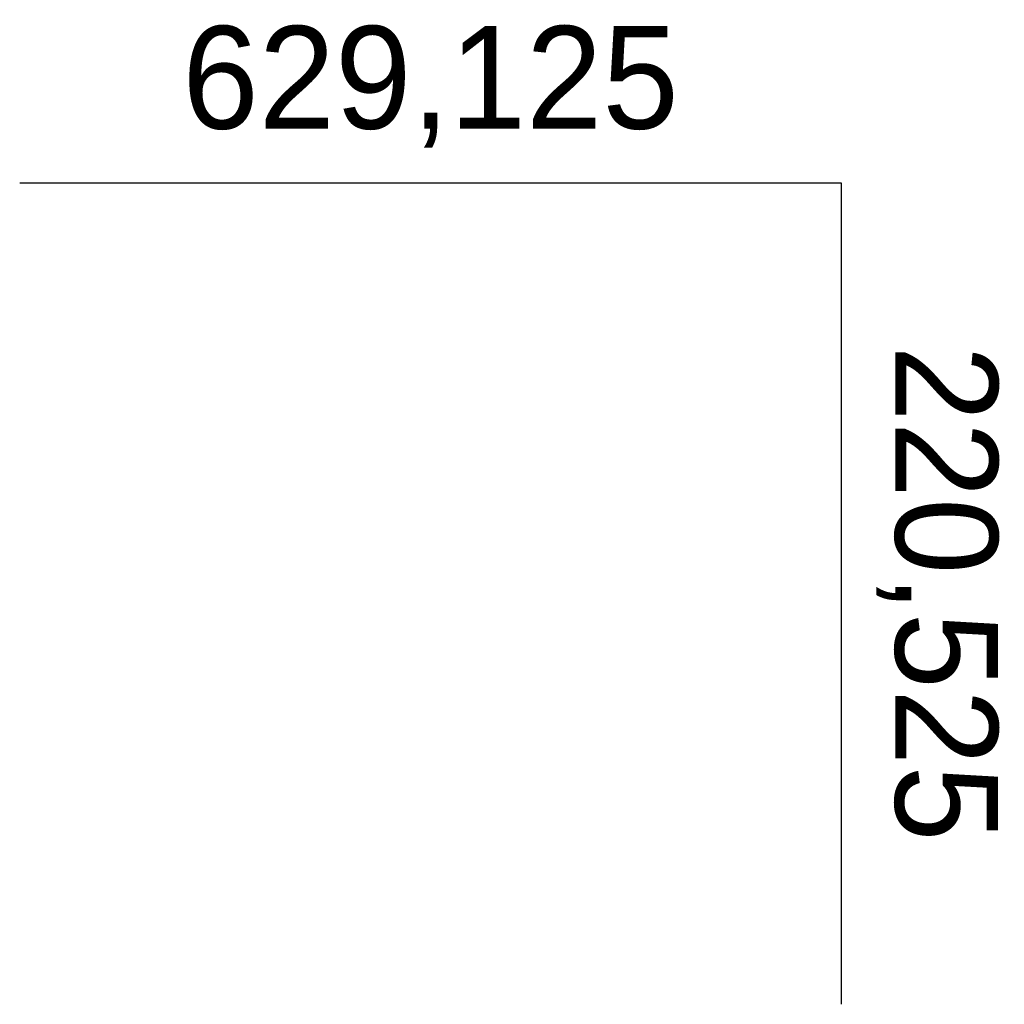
# Model space of a CAD drawing. Extents: x -418 to 283, y 3288 to 3547.
# Tile 6 of 20: x 136.075 to 136.314, y 3350.616 to 3350.855. Entities that reach past the tile are written whole.
import ezdxf
from ezdxf.enums import TextEntityAlignment as Align

# ---------------------------------------------------------------- set-up
doc = ezdxf.new("R2010")
doc.units = 0
doc.header["$MEASUREMENT"] = 0
doc.layers.add('C1680', color=7, linetype='Continuous')
doc.layers.add('C1731', color=7, linetype='Continuous')
doc.styles.add('CDSTR_HEBTXT', font='hebtxt')

# ---------------------------------------------------------------- blocks, each defined once
blk = doc.blocks.new('gridc1')
at = {"layer": 'C1680'}
for p, q in [((0, 0), (0, 16)), ((16, 0), (0, 0))]:
    blk.add_line(p, q, dxfattribs=at)
at = {"layer": 'C1680', "style": 'CDSTR_HEBTXT'}
for tag, rotation, p in [('C04', 90, (-1.88, 8)), ('C03', 270, (-1.88, 8)), ('CO2', 180, (8, -1.88))]:
    blk.add_attdef(tag, text='', height=2, rotation=rotation, dxfattribs=at).set_placement(p, align=Align.MIDDLE)
blk.add_attdef('CO1', text='', height=2, dxfattribs=at).set_placement((8, -1.88), align=Align.MIDDLE)
blk = doc.blocks.new('C1731')
at = {"layer": 'C1680', "xscale": 0.25, "yscale": 0.25, "zscale": 0.25, "rotation": 180}
blk.add_blockref('gridc1', (220095.1612, 629123.5303), dxfattribs=at).add_auto_attribs({'CO2': '629,125', 'C04': '220,525'})

msp = doc.modelspace()

# ---------------------------------------------------------------- block references
at = {"layer": 'C1731', "xscale": 0.05, "yscale": 0.05}
msp.add_blockref('C1731', (-10868.48338, -28105.36078), dxfattribs=at)

doc.saveas('drawing.dxf')
